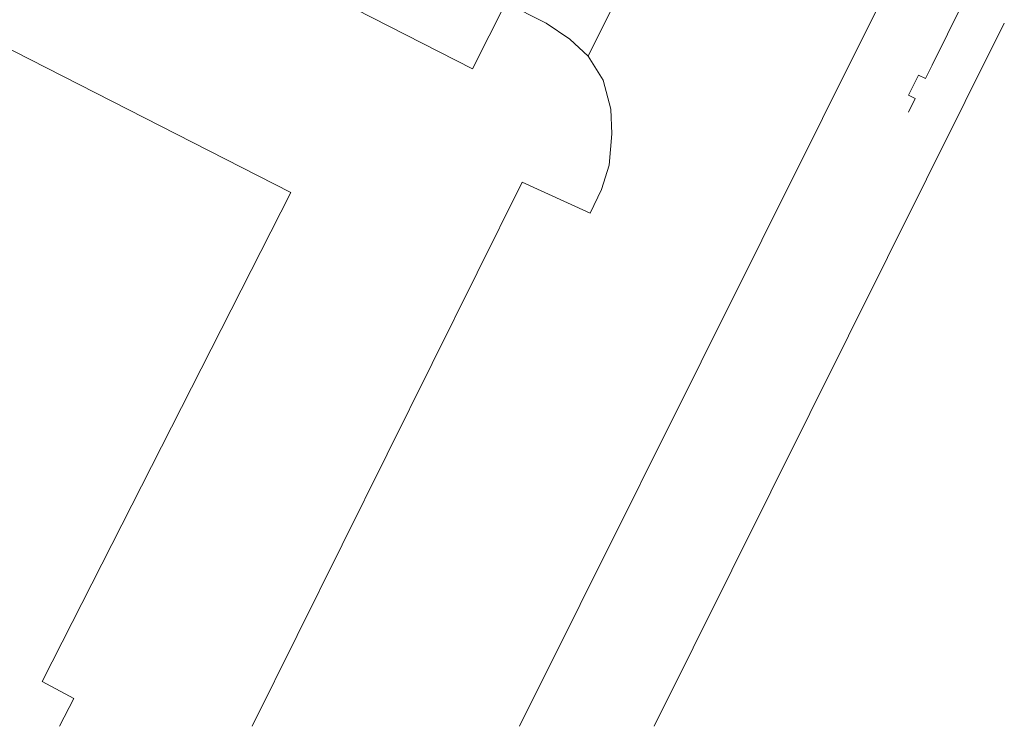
# Model space of a CAD drawing. Header units: millimetres. Extents: x -479461597 to -478645968, y -1101060132 to -1100898045.
# Tile 8 of 145: x -479326868 to -479260989, y -1101060132 to -1101012898. Entities that reach past the tile are written whole.
import ezdxf
from ezdxf.xclip import XClip

# ---------------------------------------------------------------- set-up
doc = ezdxf.new("R2010")
doc.units = ezdxf.units.MM
doc.header["$MEASUREMENT"] = 0
doc.header["$XCLIPFRAME"] = 0
doc.layers.add('Externí - kresby a obrázky', color=7, linetype='Continuous')
for name, color, linetype, lineweight in [('HTU_1_Katastr_3_Anotace - S_Pero_č.__1_Pero_č.__1', 7, 'Continuous', 18), ('HTU_1_Katastr_3_BT_hranice_budov_Pero_č.__1_Pero_č.__1', 7, 'Continuous', 18), ('HTU_1_Katastr_3_BT_hranice_parcel_Pero_č.__1_Pero_č.__1', 7, 'Continuous', 18), ('HTU_1_Katastr_3_PLYN_VŠB_Pero_č.__1_Pero_č.__1', 7, 'Continuous', 18)]:
    doc.layers.add(name, color=color, linetype=linetype, lineweight=lineweight)
doc.linetypes.add('plná nepravidelná', pattern='A,0,[1,20-026-4_02.1.10- 02 Situace HTU1.Shx,S=7.936508,R=0,X=0,Y=2.08167e-17],-1000,0', length=1000)

# ---------------------------------------------------------------- blocks, each defined once
blk = doc.blocks.new('Kresba_3_3', base_point=(-460327121, -1100980142))
at = {"layer": 'HTU_1_Katastr_3_Anotace - S_Pero_č.__1_Pero_č.__1', "color": 7, "linetype": 'Continuous', "lineweight": 18, "flags": 128}
blk.add_lwpolyline([(-479324196, -1101060132), (-479323240, -1101058280), (-479325370, -1101057130), (-479308730, -1101024440), (-479343640, -1101006650), (-479346570, -1101005160), (-479353510, -1101001620), (-479373700, -1101041250), (-479381950, -1101057450), (-479376734, -1101060132)], dxfattribs=at)
blk.add_lwpolyline([(-479324196, -1101060132), (-479323240, -1101058280), (-479325370, -1101057130), (-479308730, -1101024440), (-479343640, -1101006650), (-479346570, -1101005160), (-479353510, -1101001620), (-479373700, -1101041250), (-479381950, -1101057450), (-479376734, -1101060132)], dxfattribs=at)
blk.add_lwpolyline([(-479324196, -1101060132), (-479323240, -1101058280), (-479325370, -1101057130), (-479308730, -1101024440), (-479343640, -1101006650), (-479346570, -1101005160), (-479353510, -1101001620), (-479373700, -1101041250), (-479381950, -1101057450), (-479376734, -1101060132)], dxfattribs=at)
at = {"layer": 'HTU_1_Katastr_3_BT_hranice_budov_Pero_č.__1_Pero_č.__1', "color": 7, "linetype": 'Continuous', "lineweight": 18, "flags": 128}
blk.add_lwpolyline([(-479324196, -1101060132), (-479323240, -1101058280), (-479325370, -1101057130), (-479308730, -1101024440), (-479343640, -1101006650), (-479346570, -1101005160), (-479353510, -1101001620), (-479373700, -1101041250), (-479381950, -1101057450), (-479376734, -1101060132)], dxfattribs=at)
blk.add_lwpolyline([(-479324196, -1101060132), (-479323240, -1101058280), (-479325370, -1101057130), (-479308730, -1101024440), (-479343640, -1101006650), (-479346570, -1101005160), (-479353510, -1101001620), (-479373700, -1101041250), (-479381950, -1101057450), (-479376734, -1101060132)], dxfattribs=at)
blk.add_lwpolyline([(-479324196, -1101060132), (-479323240, -1101058280), (-479325370, -1101057130), (-479308730, -1101024440), (-479343640, -1101006650), (-479346570, -1101005160), (-479353510, -1101001620), (-479373700, -1101041250), (-479381950, -1101057450), (-479376734, -1101060132)], dxfattribs=at)
at = {"layer": 'HTU_1_Katastr_3_BT_hranice_parcel_Pero_č.__1_Pero_č.__1', "color": 7, "linetype": 'Continuous', "lineweight": 18, "flags": 128}
for points in [[(-479328760, -1100994230), (-479326760, -1100995260), (-479329040, -1100999620), (-479296560, -1101016180), (-479294330, -1101011760), (-479291640, -1101013130), (-479290050, -1101014190), (-479288840, -1101015340), (-479285190, -1101008020), (-479286240, -1101007660), (-479303050, -1100999090), (-479313940, -1100993540), (-479324680, -1100988070), (-479356780, -1100971730)], [(-479328760, -1100994230), (-479326760, -1100995260), (-479329040, -1100999620), (-479296560, -1101016180), (-479294330, -1101011760), (-479291640, -1101013130), (-479290050, -1101014190), (-479288840, -1101015340), (-479285190, -1101008020), (-479286240, -1101007660), (-479303050, -1100999090), (-479313940, -1100993540), (-479324680, -1100988070), (-479356780, -1100971730)], [(-479328760, -1100994230), (-479326760, -1100995260), (-479329040, -1100999620), (-479296560, -1101016180), (-479294330, -1101011760), (-479291640, -1101013130), (-479290050, -1101014190), (-479288840, -1101015340), (-479285190, -1101008020), (-479286240, -1101007660), (-479303050, -1100999090), (-479313940, -1100993540), (-479324680, -1100988070), (-479356780, -1100971730)], [(-479260989, -1100959447), (-479281730, -1101001080), (-479279990, -1101001910), (-479278800, -1101003030), (-479278360, -1101004600), (-479279120, -1101006320), (-479280650, -1101007590), (-479282420, -1101008390), (-479284360, -1101008300), (-479285190, -1101008020), (-479288840, -1101015340), (-479287820, -1101016930), (-479287310, -1101018880), (-479287240, -1101020520), (-479287430, -1101022630), (-479287930, -1101024250), (-479288700, -1101025830), (-479293240, -1101023750), (-479311316, -1101060132)], [(-479260989, -1100959447), (-479281730, -1101001080), (-479279990, -1101001910), (-479278800, -1101003030), (-479278360, -1101004600), (-479279120, -1101006320), (-479280650, -1101007590), (-479282420, -1101008390), (-479284360, -1101008300), (-479285190, -1101008020), (-479288840, -1101015340), (-479287820, -1101016930), (-479287310, -1101018880), (-479287240, -1101020520), (-479287430, -1101022630), (-479287930, -1101024250), (-479288700, -1101025830), (-479293240, -1101023750), (-479311316, -1101060132)], [(-479260989, -1100959447), (-479281730, -1101001080), (-479279990, -1101001910), (-479278800, -1101003030), (-479278360, -1101004600), (-479279120, -1101006320), (-479280650, -1101007590), (-479282420, -1101008390), (-479284360, -1101008300), (-479285190, -1101008020), (-479288840, -1101015340), (-479287820, -1101016930), (-479287310, -1101018880), (-479287240, -1101020520), (-479287430, -1101022630), (-479287930, -1101024250), (-479288700, -1101025830), (-479293240, -1101023750), (-479311316, -1101060132)], [(-479311316, -1101060132), (-479293240, -1101023750), (-479288700, -1101025830), (-479287930, -1101024250), (-479287430, -1101022630), (-479287240, -1101020520), (-479287310, -1101018880), (-479287820, -1101016930), (-479288840, -1101015340), (-479290050, -1101014190), (-479291640, -1101013130), (-479294330, -1101011760), (-479296560, -1101016180), (-479329040, -1100999620), (-479326760, -1100995260), (-479328760, -1100994230)], [(-479343640, -1101006650), (-479308730, -1101024440), (-479325370, -1101057130), (-479323240, -1101058280), (-479324196, -1101060132)], [(-479311316, -1101060132), (-479293240, -1101023750), (-479288700, -1101025830), (-479287930, -1101024250), (-479287430, -1101022630), (-479287240, -1101020520), (-479287310, -1101018880), (-479287820, -1101016930), (-479288840, -1101015340), (-479290050, -1101014190), (-479291640, -1101013130), (-479294330, -1101011760), (-479296560, -1101016180), (-479329040, -1100999620), (-479326760, -1100995260), (-479328760, -1100994230)], [(-479343640, -1101006650), (-479308730, -1101024440), (-479325370, -1101057130), (-479323240, -1101058280), (-479324196, -1101060132)], [(-479311316, -1101060132), (-479293240, -1101023750), (-479288700, -1101025830), (-479287930, -1101024250), (-479287430, -1101022630), (-479287240, -1101020520), (-479287310, -1101018880), (-479287820, -1101016930), (-479288840, -1101015340), (-479290050, -1101014190), (-479291640, -1101013130), (-479294330, -1101011760), (-479296560, -1101016180), (-479329040, -1100999620), (-479326760, -1100995260), (-479328760, -1100994230)], [(-479343640, -1101006650), (-479308730, -1101024440), (-479325370, -1101057130), (-479323240, -1101058280), (-479324196, -1101060132)], [(-479260989, -1100995128), (-479293422, -1101060132)], [(-479293422, -1101060132), (-479260989, -1100995128)], [(-479260989, -1100995128), (-479293422, -1101060132)], [(-479293422, -1101060132), (-479260989, -1100995128)], [(-479260989, -1100995128), (-479293422, -1101060132)], [(-479293422, -1101060132), (-479260989, -1100995128)], [(-479260989, -1101013127), (-479284424, -1101060132)], [(-479284424, -1101060132), (-479260989, -1101013127)], [(-479260989, -1101013127), (-479284424, -1101060132)], [(-479284424, -1101060132), (-479260989, -1101013127)], [(-479260989, -1101013127), (-479284424, -1101060132)], [(-479284424, -1101060132), (-479260989, -1101013127)]]:
    blk.add_lwpolyline(points, dxfattribs=at)
at = {"layer": 'HTU_1_Katastr_3_PLYN_VŠB_Pero_č.__1_Pero_č.__1', "color": 7, "linetype": 'Continuous', "lineweight": 18, "flags": 128}
blk.add_lwpolyline([(-479262712, -1101009656), (-479265826, -1101015942), (-479266270, -1101016830), (-479266736, -1101016597), (-479267393, -1101017952), (-479266948, -1101018164), (-479267393, -1101019074)], dxfattribs=at)

msp = doc.modelspace()

# ---------------------------------------------------------------- block references
at = {"layer": 'Externí - kresby a obrázky', "color": 250, "linetype": 'plná nepravidelná', "lineweight": 40}
ref = msp.add_blockref('Kresba_3_3', (-460327121.3, -1100980142.4), dxfattribs=at)
XClip(ref).set_block_clipping_path([(-479461596.9093363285, -1101060131.8682479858), (-479260989.2464485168, -1100898044.9989290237)])

doc.saveas('drawing.dxf')
